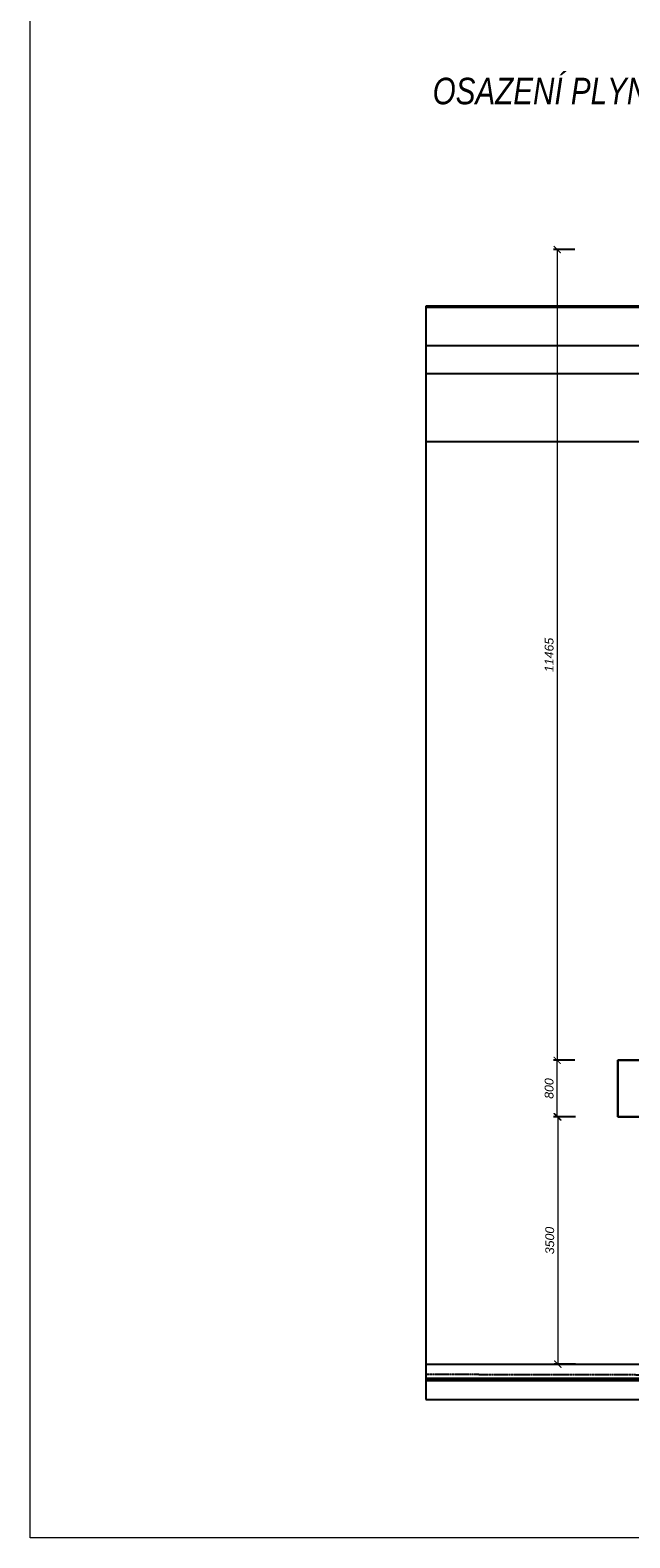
# Model space of a CAD drawing. Header units: millimetres. Extents: x 6435372 to 6591231, y 1734588 to 1852854.
# Tile 2 of 12: x 6507231 to 6515716, y 1739281 to 1760606. Entities that reach past the tile are written whole.
import ezdxf

# ---------------------------------------------------------------- set-up
doc = ezdxf.new("R2010")
doc.units = ezdxf.units.MM
doc.linetypes.add('DASHED', pattern=[0.75, 0.5, -0.25])
doc.linetypes.add('IZOLACE_VODOTESNA_0.5', pattern=[30, 15, -15])
for name, color, linetype, lineweight in [('LEGENDA', 7, 'Continuous', 0), ('plyn_popis', 7, 'Continuous', 18), ('Robury', 30, 'Continuous', 30)]:
    doc.layers.add(name, color=color, linetype=linetype, lineweight=lineweight)
doc.styles.add('INDRA', font='ariali.ttf')
doc.dimstyles.new('INDRA', dxfattribs={"dimscale": 50, "dimtxt": 2.5, "dimasz": 2, "dimexe": 1, "dimexo": 2, "dimgap": 1, "dimtad": 1, "dimdec": 0, "dimrnd": 5, "dimzin": 4, "dimdsep": 46, "dimtxsty": 'INDRA', "dimblk": 'ARCHTICK', "dimcen": 0, "dimclrd": 256, "dimclre": 256, "dimclrt": 256, "dimadec": 0, "dimazin": 0, "dimtfac": 1, "dimtdec": 0, "dimtix": 1, "dimtmove": 0, "dimatfit": 3, "dimfxl": 5, "dimfxlon": 1, "dimtzin": 0, "dimlwd": 0, "dimlwe": 25, "dimarcsym": 0})

# ---------------------------------------------------------------- blocks, each defined once
blk = doc.blocks.new('_ArchTick')
at = {"color": 0, "linetype": 'ByBlock', "const_width": 0.15}
blk.add_lwpolyline([(-0.5, -0.5), (0.5, 0.5)], dxfattribs=at)
blk = doc.blocks.new('*D1178')
at = {"layer": 'DEFPOINTS', "color": 0, "ltscale": 400, "transparency": 16777216}
for p in [(6516287, 1757503), (6514688, 1746036), (6515971, 1746036)]:
    blk.add_point(p, dxfattribs=at)
at = {"layer": 'plyn_popis', "lineweight": 25, "ltscale": 400, "transparency": 16777216}
for p, q in [((6514938, 1757503), (6514638, 1757503)), ((6514938, 1746036), (6514638, 1746036))]:
    blk.add_line(p, q, dxfattribs=at)
at = {"layer": 'plyn_popis', "lineweight": 0, "ltscale": 400, "transparency": 16777216}
blk.add_line((6514688, 1757503), (6514688, 1746036), dxfattribs=at)
at = {"layer": 'plyn_popis', "lineweight": 0, "ltscale": 400, "transparency": 16777216, "xscale": 100, "yscale": 100, "zscale": 100}
for p, rotation in [((6514688, 1757503), 90), ((6514688, 1746036), 270)]:
    blk.add_blockref('_ArchTick', p, dxfattribs=dict(at, rotation=rotation))
at = {"layer": 'plyn_popis', "ltscale": 400, "transparency": 16777216, "insert": (6514574, 1751769), "char_height": 125, "attachment_point": 5, "rotation": 90, "style": 'INDRA'}
blk.add_mtext('11465', dxfattribs=at)
blk = doc.blocks.new('*D1179')
at = {"layer": 'DEFPOINTS', "color": 0, "ltscale": 400, "transparency": 16777216}
for p in [(6515548, 1745236), (6514697, 1741738), (6515548, 1741738)]:
    blk.add_point(p, dxfattribs=at)
at = {"layer": 'plyn_popis', "lineweight": 25, "ltscale": 400, "transparency": 16777216}
for p, q in [((6514947, 1745236), (6514647, 1745236)), ((6514947, 1741738), (6514647, 1741738))]:
    blk.add_line(p, q, dxfattribs=at)
at = {"layer": 'plyn_popis', "lineweight": 0, "ltscale": 400, "transparency": 16777216}
blk.add_line((6514697, 1745236), (6514697, 1741738), dxfattribs=at)
at = {"layer": 'plyn_popis', "lineweight": 0, "ltscale": 400, "transparency": 16777216, "xscale": 100, "yscale": 100, "zscale": 100}
for p, rotation in [((6514697, 1745236), 90), ((6514697, 1741738), 270)]:
    blk.add_blockref('_ArchTick', p, dxfattribs=dict(at, rotation=rotation))
at = {"layer": 'plyn_popis', "ltscale": 400, "transparency": 16777216, "insert": (6514583, 1743487), "char_height": 125, "attachment_point": 5, "rotation": 90, "style": 'INDRA'}
blk.add_mtext('3500', dxfattribs=at)
blk = doc.blocks.new('*D1181')
at = {"layer": 'DEFPOINTS', "color": 0, "ltscale": 400, "transparency": 16777216}
for p in [(6514688, 1746036), (6515548, 1746036), (6515548, 1745236)]:
    blk.add_point(p, dxfattribs=at)
at = {"layer": 'plyn_popis', "lineweight": 25, "ltscale": 400, "transparency": 16777216}
for p, q in [((6514938, 1746036), (6514638, 1746036)), ((6514938, 1745236), (6514638, 1745236))]:
    blk.add_line(p, q, dxfattribs=at)
at = {"layer": 'plyn_popis', "lineweight": 0, "ltscale": 400, "transparency": 16777216}
blk.add_line((6514688, 1745236), (6514688, 1746036), dxfattribs=at)
at = {"layer": 'plyn_popis', "lineweight": 0, "ltscale": 400, "transparency": 16777216, "xscale": 100, "yscale": 100, "zscale": 100}
for p, rotation in [((6514688, 1746036), 90), ((6514688, 1745236), 270)]:
    blk.add_blockref('_ArchTick', p, dxfattribs=dict(at, rotation=rotation))
at = {"layer": 'plyn_popis', "ltscale": 400, "transparency": 16777216, "insert": (6514574, 1745636), "char_height": 125, "attachment_point": 5, "rotation": 90, "style": 'INDRA'}
blk.add_mtext('800', dxfattribs=at)

msp = doc.modelspace()

# ---------------------------------------------------------------- linework, layer by layer
at = {"color": 8}
for p, q in [((6516484.4, 1756702.6), (6512828.5, 1756702.6)), ((6512828.5, 1756702.6), (6512828.5, 1741237.9)), ((6516404.4, 1756682.6), (6512828.5, 1756682.6)), ((6512828.5, 1756146.3), (6516484.4, 1756146.3)), ((6512828.5, 1755749.6), (6516364.4, 1755749.6)), ((6516364.4, 1754784.6), (6512828.5, 1754784.6)), ((6512828.5, 1741737.9), (6522304.4, 1741737.9)), ((6512828.5, 1741537.9), (6522604.4, 1741537.9)), ((6512828.5, 1741507.9), (6522604.4, 1741507.9)), ((6512828.5, 1741237.9), (6522204.4, 1741237.9))]:
    msp.add_line(p, q, dxfattribs=at)
at = {"color": 8, "linetype": 'DASHED'}
msp.add_line((6512828.5, 1741595.6), (6522704.4, 1741574.6), dxfattribs=at)
at = {"color": 8, "linetype": 'IZOLACE_VODOTESNA_0.5'}
msp.add_lwpolyline([(6512828.5, 1741522.9, 30, 30, 0), (6522604.4, 1741522.9, 0, 0, 0)], format="xyseb", dxfattribs=at)
at = {"layer": 'plyn_popis', "ltscale": 400}
msp.add_lwpolyline([(6591231.3, 1798681.3), (6591231.3, 1739281.3), (6507231.3, 1739281.3), (6507231.3, 1798681.3)], close=True, dxfattribs=at)
at = {"layer": 'Robury'}
msp.add_lwpolyline([(6516147.8, 1746036.1), (6516147.8, 1745236.1), (6515547.8, 1745236.1), (6515547.8, 1746036.1)], close=True, dxfattribs=at)

# ---------------------------------------------------------------- texts
at = {"layer": 'LEGENDA', "ltscale": 400, "style": 'INDRA', "width": 0.8}
msp.add_text('OSAZENÍ PLYNOVÝCH TEPLOVZDUŠNÝCH JEDNOTEK', height=375, dxfattribs=at).set_placement((6512925.6, 1759557.9))

# ---------------------------------------------------------------- dimensions: what is measured, and where the dimension line sits
at = {"layer": 'plyn_popis', "ltscale": 400}
for base, p1, p2, picture, middle in [((6514687.7153, 1746036.1162), (6516286.5622, 1757502.5571), (6515970.5347, 1746036.1162), '*D1178', (6514573.8937, 1751769.3366)), ((6514687.7, 1746036.1), (6515547.8, 1745236.1), (6515547.8, 1746036.1), '*D1181', (6514573.9, 1745636.1)), ((6514696.7, 1741737.9), (6515547.8, 1745236.1), (6515547.8, 1741737.9), '*D1179', (6514582.9, 1743487))]:
    dim = msp.add_linear_dim(base=base, p1=p1, p2=p2, angle=90, dimstyle='INDRA', dxfattribs=at)
    dim.commit()
    dim.dimension.update_dxf_attribs({"geometry": picture, "text_midpoint": middle})

doc.saveas('drawing.dxf')
